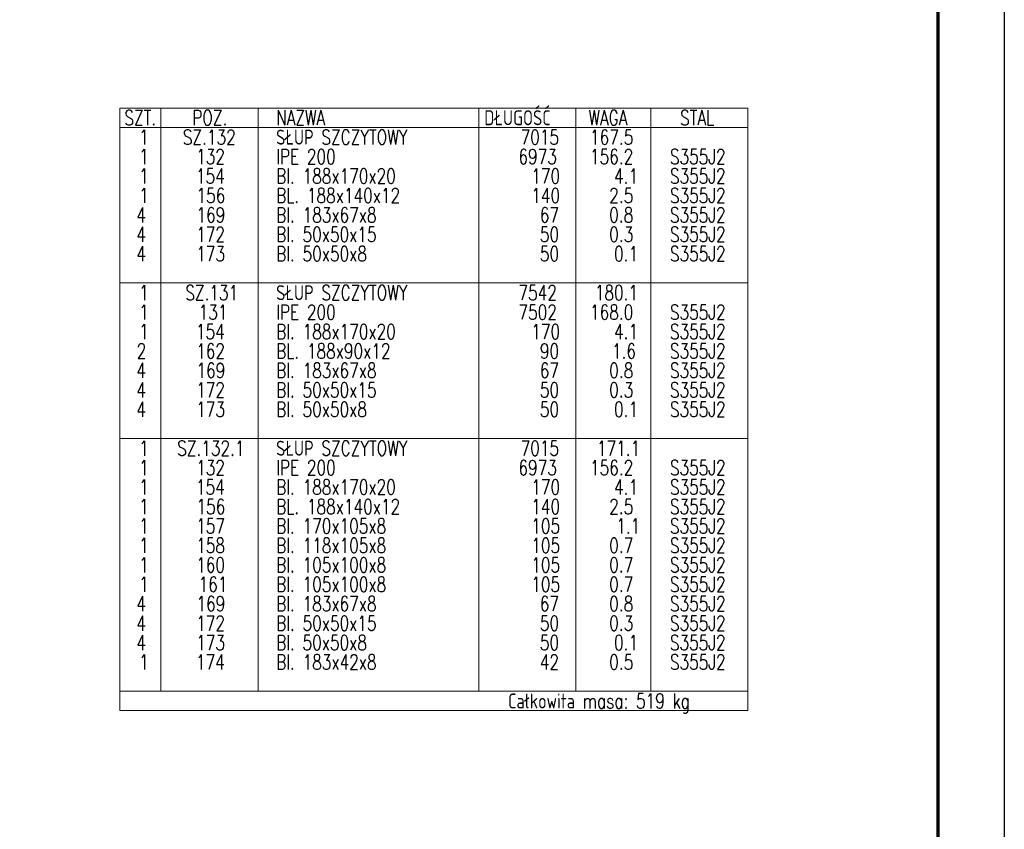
# Model space of a CAD drawing. Header units: millimetres. Extents: x -174 to 432, y 15762 to 16257.
# Tile 16 of 21: x 277 to 426, y 15890 to 16012. Entities that reach past the tile are written whole.
import ezdxf

# ---------------------------------------------------------------- set-up
doc = ezdxf.new("R2010")
doc.units = ezdxf.units.MM
doc.header["$LTSCALE"] = 10
doc.layers.add('_FORMATKA', color=8, linetype='Continuous', plot=False)
doc.layers.add('_RAMKA', color=7, linetype='Continuous', lineweight=35)
doc.layers.add('PS_DIM', color=4, linetype='Continuous', lineweight=13)
doc.styles.add('simplex', font='simplex.shx', dxfattribs={"width": 0.75})

# ---------------------------------------------------------------- blocks, each defined once
blk = doc.blocks.new('*U133')
at = {"layer": '_FORMATKA', "lineweight": -3}
blk.add_lwpolyline([(-594, 0), (0, 0), (0, 420), (-594, 420)], close=True, dxfattribs=at)
at = {"layer": '_RAMKA', "lineweight": -3, "const_width": 0.5}
blk.add_lwpolyline([(-564, 10), (-10, 10), (-10, 410), (-564, 410)], close=True, dxfattribs=at)
blk = doc.blocks.new('*X279')
at = {"color": 7}
for p, q in [((386.99, 15998.41), (292.49, 15998.41)), ((292.49, 15998.41), (292.49, 15907.74)), ((386.99, 15907.74), (386.99, 15998.41)), ((292.49, 15907.74), (386.99, 15907.74))]:
    blk.add_line(p, q, dxfattribs=at)
at = {"color": 3}
for p, q in [((298.68, 15998.41), (298.68, 15910.66)), ((313.31, 15998.41), (313.31, 15910.66)), ((346.49, 15998.41), (346.49, 15910.66)), ((361.12, 15998.41), (361.12, 15910.66)), ((372.37, 15998.41), (372.37, 15910.66)), ((292.49, 15995.49), (386.99, 15995.49)), ((292.49, 15972.09), (386.99, 15972.09)), ((292.49, 15948.69), (386.99, 15948.69)), ((292.49, 15910.66), (386.99, 15910.66))]:
    blk.add_line(p, q, dxfattribs=at)
at = {"color": 1, "style": 'simplex', "width": 0.75}
for s, p in [('DŁUGOŚĆ', (347.33, 15995.82)), ('SZT.', (293.18, 15995.82)), ('POZ.', (303.38, 15995.82)), ('NAZWA', (316.01, 15995.82)), ('WAGA', (363, 15995.82)), ('STAL', (376.79, 15995.82)), ('Całkowita masa: 519 kg', (350.91, 15908.07))]:
    blk.add_text(s, height=2.25, dxfattribs=at).set_placement(p)
at = {"color": 3, "style": 'simplex', "width": 0.75}
for s, p in [('SŁUP SZCZYTOWY', (316.01, 15992.9)), ('1', (295.39, 15992.9)), ('SZ.132', (301.98, 15992.9)), ('7015', (352.79, 15992.9)), ('167.5', (363.24, 15992.9)), ('SŁUP SZCZYTOWY', (316.01, 15969.5)), ('1', (295.39, 15969.5)), ('SZ.131', (302.34, 15969.5)), ('7542', (352.47, 15969.5)), ('180.1', (363.96, 15969.5)), ('1', (295.39, 15946.1)), ('SZ.132.1', (301.13, 15946.1)), ('SŁUP SZCZYTOWY', (316.01, 15946.1)), ('7015', (352.79, 15946.1)), ('171.1', (364.28, 15946.1))]:
    blk.add_text(s, height=2.25, dxfattribs=at).set_placement(p)
at = {"color": 4, "style": 'simplex', "width": 0.75}
for s, p in [('1', (295.39, 15989.97)), ('132', (303.98, 15989.97)), ('IPE 200', (316.01, 15989.97)), ('6973', (352.47, 15989.97)), ('156.2', (363.24, 15989.97)), ('S355J2', (375.26, 15989.97)), ('1', (295.39, 15987.05)), ('154', (303.94, 15987.05)), ('Bl. 188x170x20', (316.01, 15987.05)), ('170', (354.4, 15987.05)), ('4.1', (366.86, 15987.05)), ('S355J2', (375.26, 15987.05)), ('1', (295.39, 15984.12)), ('156', (304.02, 15984.12)), ('BL. 188x140x12', (316.01, 15984.12)), ('140', (354.4, 15984.12)), ('2.5', (366.13, 15984.12)), ('S355J2', (375.26, 15984.12)), ('4', (294.98, 15981.2)), ('169', (304.02, 15981.2)), ('Bl. 183x67x8', (316.01, 15981.2)), ('67', (355.69, 15981.2)), ('0.8', (366.13, 15981.2)), ('S355J2', (375.26, 15981.2)), ('Bl. 50x50x15', (316.01, 15978.27)), ('4', (294.98, 15978.27)), ('172', (303.98, 15978.27)), ('50', (355.69, 15978.27)), ('0.3', (366.13, 15978.27)), ('S355J2', (375.26, 15978.27)), ('Bl. 50x50x8', (316.01, 15975.35)), ('4', (294.98, 15975.35)), ('173', (303.98, 15975.35)), ('50', (355.69, 15975.35)), ('0.1', (366.86, 15975.35)), ('S355J2', (375.26, 15975.35)), ('131', (304.35, 15966.57)), ('IPE 200', (316.01, 15966.57)), ('7502', (352.47, 15966.57)), ('168.0', (363.24, 15966.57)), ('S355J2', (375.26, 15966.57)), ('1', (295.39, 15966.57)), ('1', (295.39, 15963.65)), ('154', (303.94, 15963.65)), ('Bl. 188x170x20', (316.01, 15963.65)), ('170', (354.4, 15963.65)), ('4.1', (366.86, 15963.65)), ('S355J2', (375.26, 15963.65)), ('2', (295.02, 15960.72)), ('162', (303.98, 15960.72)), ('BL. 188x90x12', (316.01, 15960.72)), ('90', (355.69, 15960.72)), ('1.6', (366.53, 15960.72)), ('S355J2', (375.26, 15960.72)), ('4', (294.98, 15957.8)), ('169', (304.02, 15957.8)), ('Bl. 183x67x8', (316.01, 15957.8)), ('67', (355.69, 15957.8)), ('0.8', (366.13, 15957.8)), ('S355J2', (375.26, 15957.8)), ('4', (294.98, 15954.87)), ('172', (303.98, 15954.87)), ('Bl. 50x50x15', (316.01, 15954.87)), ('50', (355.69, 15954.87)), ('0.3', (366.13, 15954.87)), ('S355J2', (375.26, 15954.87)), ('4', (294.98, 15951.95)), ('173', (303.98, 15951.95)), ('Bl. 50x50x8', (316.01, 15951.95)), ('50', (355.69, 15951.95)), ('0.1', (366.86, 15951.95)), ('S355J2', (375.26, 15951.95)), ('1', (295.39, 15943.17)), ('132', (303.98, 15943.17)), ('IPE 200', (316.01, 15943.17)), ('6973', (352.47, 15943.17)), ('156.2', (363.24, 15943.17)), ('S355J2', (375.26, 15943.17)), ('1', (295.39, 15940.25)), ('154', (303.94, 15940.25)), ('Bl. 188x170x20', (316.01, 15940.25)), ('170', (354.4, 15940.25)), ('4.1', (366.86, 15940.25)), ('S355J2', (375.26, 15940.25)), ('1', (295.39, 15937.32)), ('156', (304.02, 15937.32)), ('BL. 188x140x12', (316.01, 15937.32)), ('140', (354.4, 15937.32)), ('2.5', (366.13, 15937.32)), ('S355J2', (375.26, 15937.32)), ('1', (295.39, 15934.4)), ('157', (303.98, 15934.4)), ('Bl. 170x105x8', (316.01, 15934.4)), ('105', (354.4, 15934.4)), ('1.1', (367.18, 15934.4)), ('S355J2', (375.26, 15934.4)), ('1', (295.39, 15931.47)), ('158', (303.98, 15931.47)), ('Bl. 118x105x8', (316.01, 15931.47)), ('105', (354.4, 15931.47)), ('0.7', (366.13, 15931.47)), ('S355J2', (375.26, 15931.47)), ('1', (295.39, 15928.55)), ('160', (303.98, 15928.55)), ('Bl. 105x100x8', (316.01, 15928.55)), ('105', (354.4, 15928.55)), ('0.7', (366.13, 15928.55)), ('S355J2', (375.26, 15928.55)), ('1', (295.39, 15925.62)), ('161', (304.35, 15925.62)), ('Bl. 105x100x8', (316.01, 15925.62)), ('105', (354.4, 15925.62)), ('0.7', (366.13, 15925.62)), ('S355J2', (375.26, 15925.62)), ('4', (294.98, 15922.7)), ('169', (304.02, 15922.7)), ('Bl. 183x67x8', (316.01, 15922.7)), ('67', (355.69, 15922.7)), ('0.8', (366.13, 15922.7)), ('S355J2', (375.26, 15922.7)), ('4', (294.98, 15919.77)), ('172', (303.98, 15919.77)), ('Bl. 50x50x15', (316.01, 15919.77)), ('50', (355.69, 15919.77)), ('0.3', (366.13, 15919.77)), ('S355J2', (375.26, 15919.77)), ('4', (294.98, 15916.85)), ('173', (303.98, 15916.85)), ('Bl. 50x50x8', (316.01, 15916.85)), ('50', (355.69, 15916.85)), ('0.1', (366.86, 15916.85)), ('S355J2', (375.26, 15916.85)), ('1', (295.39, 15913.92)), ('174', (303.94, 15913.92)), ('Bl. 183x42x8', (316.01, 15913.92)), ('42', (355.69, 15913.92)), ('0.5', (366.13, 15913.92)), ('S355J2', (375.26, 15913.92))]:
    blk.add_text(s, height=2.25, dxfattribs=at).set_placement(p)

msp = doc.modelspace()

# ---------------------------------------------------------------- block references
at = {"layer": 'PS_DIM'}
msp.add_blockref('*U133', (425.58, 15761.61), dxfattribs=at)
at = {"layer": 'PS_DIM', "color": 2, "linetype": 'Continuous'}
msp.add_blockref('*X279', (0, 0), dxfattribs=at)

doc.saveas('drawing.dxf')
